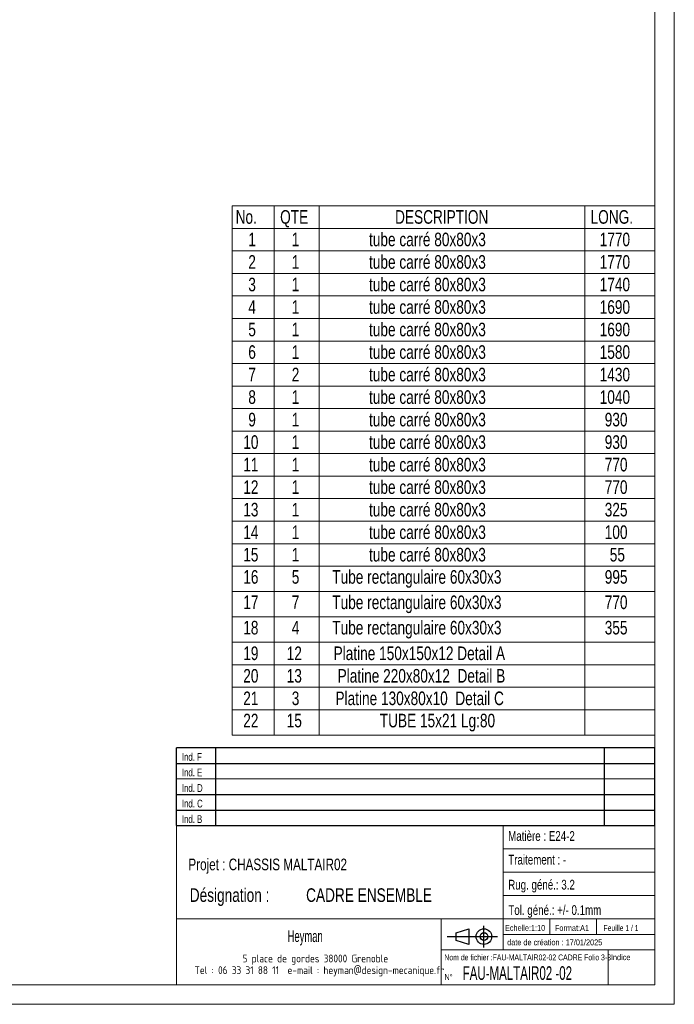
# Model space of a CAD drawing. Header units: millimetres. Extents: x 0 to 841, y 0 to 594.
# Tile 11 of 17: x 673 to 841, y 0 to 253. Entities that reach past the tile are written whole.
import ezdxf

# ---------------------------------------------------------------- set-up
doc = ezdxf.new("R2010")
doc.units = ezdxf.units.MM
doc.layers.add('NOTES', color=6, linetype='Continuous')
doc.styles.add('SLDTEXTSTYLE0', font='TXT', dxfattribs={"width": 0.75})
doc.styles.add('SLDTEXTSTYLE1', font='TXT', dxfattribs={"width": 0.632449})
doc.styles.add('SLDTEXTSTYLE2', font='TXT', dxfattribs={"width": 0.707278})
doc.styles.add('SLDTEXTSTYLE3', font='ISOCP3', dxfattribs={"width": 0.96})
doc.styles.add('SLDTEXTSTYLE4', font='TXT', dxfattribs={"width": 0.605})
doc.styles.add('SLDTEXTSTYLE5', font='TXT', dxfattribs={"width": 0.692308})

# ---------------------------------------------------------------- blocks, each defined once
blk = doc.blocks.new('TAB MODIFS')
for p, q in [((123, 20), (0, 20)), ((0, 0), (0, 20)), ((10, 20), (10, 0)), ((110, 20), (110, 0)), ((123, 0), (123, 20)), ((0, 16), (123, 16)), ((0, 8), (123, 8)), ((0, 4), (123, 4)), ((0, 0), (123, 0))]:
    blk.add_line(p, q)
at = {"color": 7, "linetype": 'Continuous', "lineweight": 18}
blk.add_line((0, 12), (123, 12), dxfattribs=at)
at = {"color": 7}
for tag in ['AUTOATTR0', 'AUTOATTR1', 'AUTOATTR2', 'AUTOATTR3', 'AUTOATTR4', 'AUTOATTR5', 'AUTOATTR6', 'AUTOATTR7', 'AUTOATTR8', 'AUTOATTR9']:
    blk.add_attdef(tag, (0, 0), '', height=1, dxfattribs=at)
at = {"layer": 'NOTES', "color": 211, "char_height": 2, "attachment_point": 1, "style": 'SLDTEXTSTYLE0'}
for s, insert in [('Ind. F', (1.36, 18.66)), ('Ind. E', (1.36, 14.66)), ('Ind. D', (1.36, 10.66)), ('Ind. C', (1.36, 6.66)), ('Ind. B', (1.36, 2.66))]:
    blk.add_mtext(s, dxfattribs=dict(at, insert=insert))
blk = doc.blocks.new('Bloc2')
for p, q in [((9.48, 0), (9.48, 5.6)), ((0, 2.8), (12.98, 2.8)), ((2.32, 3.8), (5.55, 4.8)), ((2.32, 1.8), (2.32, 3.8)), ((5.55, 4.8), (5.55, 0.8)), ((5.55, 0.8), (2.32, 1.8))]:
    blk.add_line(p, q)
for radius in [2, 1]:
    blk.add_circle((9.48, 2.8), radius)
blk = doc.blocks.new('SW_NOTE_1')
at = {"layer": 'NOTES', "color": 0, "char_height": 3.5, "attachment_point": 1, "style": 'SLDTEXTSTYLE0'}
for s, insert in [('Désignation :', (0, 4.51)), ('CADRE ENSEMBLE', (29.93, 4.51))]:
    blk.add_mtext(s, dxfattribs=dict(at, insert=insert))
blk = doc.blocks.new('SW_NOTE_2')
at = {"layer": 'NOTES', "color": 0, "char_height": 2, "attachment_point": 2, "style": 'SLDTEXTSTYLE3'}
for s, insert in [('5 place de gordes 38000 Grenoble', (20.84, 2.58)), ('Tel : 06 33 31 88 11  e-mail : heyman@design-mecanique.fr', (21.9, -0.42))]:
    blk.add_mtext(s, dxfattribs=dict(at, insert=insert))
blk = doc.blocks.new('SW_TABLEANNOTATION_0')
at = {"color": 0, "linetype": 'Continuous', "lineweight": 18}
for p, q in [((0, 0), (0, -136.18)), ((108.68, 0), (0, 0)), ((108.68, -136.18), (108.68, 0)), ((10.8, 0), (10.8, -5.79)), ((22.36, 0), (22.36, -5.79)), ((90.65, 0), (90.65, -5.79)), ((0, -5.79), (108.68, -5.79)), ((10.8, -5.79), (10.8, -136.18)), ((22.36, -5.79), (22.36, -136.18)), ((90.65, -5.79), (90.65, -136.18)), ((0, -11.59), (108.68, -11.59)), ((0, -17.38), (108.68, -17.38)), ((0, -23.18), (108.68, -23.18)), ((0, -28.97), (108.68, -28.97)), ((0, -34.76), (108.68, -34.76)), ((0, -40.56), (108.68, -40.56)), ((0, -46.35), (108.68, -46.35)), ((0, -52.14), (108.68, -52.14)), ((0, -57.94), (108.68, -57.94)), ((0, -63.73), (108.68, -63.73)), ((0, -69.53), (108.68, -69.53)), ((0, -75.32), (108.68, -75.32)), ((0, -81.11), (108.68, -81.11)), ((0, -86.91), (108.68, -86.91)), ((0, -92.7), (108.68, -92.7)), ((0, -99.23), (108.68, -99.23)), ((0, -105.75), (108.68, -105.75)), ((0, -112.28), (108.68, -112.28)), ((0, -118.07), (108.68, -118.07)), ((0, -123.87), (108.68, -123.87)), ((0, -129.66), (108.68, -129.66)), ((0, -136.18), (108.68, -136.18))]:
    blk.add_line(p, q, dxfattribs=at)
at = {"color": 0, "linetype": 'Continuous', "lineweight": 18, "char_height": 3.5, "attachment_point": 1, "style": 'SLDTEXTSTYLE0'}
for s, insert in [('No.', (0.85, -1.09)), ('QTE', (12.3, -1.09)), ('DESCRIPTION', (41.86, -1.09)), ('LONG.', (92.15, -1.09)), ('1', (4.11, -6.88)), ('1', (15.29, -6.88)), ('tube carré 80x80x3', (35.16, -6.88)), ('1770', (94.49, -6.88)), ('2', (4.11, -12.67)), ('tube carré 80x80x3', (35.16, -12.67)), ('1770', (94.49, -12.67)), ('1', (15.29, -12.67)), ('3', (4.11, -18.47)), ('1', (15.29, -18.47)), ('tube carré 80x80x3', (35.16, -18.47)), ('1740', (94.49, -18.47)), ('4', (4.11, -24.26)), ('1', (15.29, -24.26)), ('tube carré 80x80x3', (35.16, -24.26)), ('1690', (94.49, -24.26)), ('5', (4.11, -30.05)), ('1', (15.29, -30.05)), ('tube carré 80x80x3', (35.16, -30.05)), ('1690', (94.49, -30.05)), ('tube carré 80x80x3', (35.16, -35.85)), ('6', (4.11, -35.85)), ('1', (15.29, -35.85)), ('1580', (94.49, -35.85)), ('7', (4.11, -41.64)), ('2', (15.29, -41.64)), ('tube carré 80x80x3', (35.16, -41.64)), ('1430', (94.49, -41.64)), ('8', (4.11, -47.44)), ('1', (15.29, -47.44)), ('tube carré 80x80x3', (35.16, -47.44)), ('1040', (94.49, -47.44)), ('9', (4.11, -53.23)), ('tube carré 80x80x3', (35.16, -53.23)), ('930', (95.79, -53.23)), ('1', (15.29, -53.23)), ('10', (2.81, -59.02)), ('1', (15.29, -59.02)), ('tube carré 80x80x3', (35.16, -59.02)), ('930', (95.79, -59.02)), ('11', (2.81, -64.82)), ('1', (15.29, -64.82)), ('tube carré 80x80x3', (35.16, -64.82)), ('770', (95.79, -64.82)), ('12', (2.81, -70.61)), ('1', (15.29, -70.61)), ('tube carré 80x80x3', (35.16, -70.61)), ('770', (95.79, -70.61)), ('tube carré 80x80x3', (35.16, -76.4)), ('13', (2.81, -76.4)), ('1', (15.29, -76.4)), ('325', (95.79, -76.4)), ('14', (2.81, -82.2)), ('1', (15.29, -82.2)), ('tube carré 80x80x3', (35.16, -82.2)), ('100', (95.79, -82.2)), ('15', (2.81, -87.99)), ('1', (15.29, -87.99)), ('tube carré 80x80x3', (35.16, -87.99)), ('55', (97.08, -87.99)), ('16', (2.81, -93.71)), ('5', (15.29, -93.71)), ('Tube rectangulaire 60x30x3', (25.71, -93.71)), ('995', (95.79, -93.71)), ('17', (2.81, -100.24)), ('7', (15.29, -100.24)), ('Tube rectangulaire 60x30x3', (25.71, -100.24)), ('770', (95.79, -100.24)), ('18', (2.81, -106.77)), ('4', (15.29, -106.77)), ('Tube rectangulaire 60x30x3', (25.71, -106.77)), ('355', (95.79, -106.77)), ('19', (2.81, -113.36)), ('12', (13.99, -113.36)), ('Platine 150x150x12 Detail A', (26.05, -113.36)), ('Platine 220x80x12  Detail B', (27.08, -119.16)), ('20', (2.81, -119.16)), ('13', (13.99, -119.16)), ('21', (2.81, -124.95)), ('3', (15.29, -124.95)), ('Platine 130x80x10  Detail C', (26.53, -124.95)), ('22', (2.81, -130.67)), ('15', (13.99, -130.67)), ('TUBE 15x21 Lg:80', (37.93, -130.67))]:
    blk.add_mtext(s, dxfattribs=dict(at, insert=insert))

msp = doc.modelspace()

# ---------------------------------------------------------------- linework, layer by layer
at = {"lineweight": 18}
for p, q in [((841, 594), (841, 0)), ((836, 589), (836, 5)), ((713, 46), (713, 5)), ((836, 46), (713, 46)), ((797, 46), (797, 14)), ((836, 46), (836, 5)), ((797, 40), (836, 40)), ((797, 34), (836, 34)), ((797, 28), (836, 28)), ((713, 22), (836, 22)), ((781, 22), (781, 5)), ((809, 22), (809, 18)), ((821, 22), (821, 18)), ((797, 18), (836, 18)), ((781, 14), (836, 14)), ((824, 14), (824, 5)), ((836, 5), (5, 5)), ((713, 5), (836, 5)), ((841, 0), (0, 0))]:
    msp.add_line(p, q, dxfattribs=at)

# ---------------------------------------------------------------- block references
msp.add_blockref('SW_TABLEANNOTATION_0', (727.32, 205.43), dxfattribs=at)
for name, p in [('TAB MODIFS', (712.99, 45.99)), ('Bloc2', (782.56, 14.63))]:
    msp.add_blockref(name, p)
at = {"layer": 'NOTES'}
for name, p in [('SW_NOTE_1', (716.37, 25.34)), ('SW_NOTE_2', (727.84, 10.21))]:
    msp.add_blockref(name, p, dxfattribs=at)

# ---------------------------------------------------------------- texts
for s, insert, char_height, attachment_point, style in [('Matière : E24-2', (798.27, 44.56), 2.5, 1, 'SLDTEXTSTYLE0'), ('Traitement : -', (798.3, 38.47), 2.5, 1, 'SLDTEXTSTYLE0'), ('Projet : CHASSIS MALTAIR02', (716.02, 37.49), 3, 1, 'SLDTEXTSTYLE0'), ('Rug. géné.: 3.2', (798.28, 32.03), 2.5, 1, 'SLDTEXTSTYLE0'), ('Tol. géné.: +/- 0.1mm', (798.32, 25.5), 2.5, 1, 'SLDTEXTSTYLE0'), ('Echelle:1:10', (797.45, 20.4), 1.5, 1, 'SLDTEXTSTYLE0'), ('Format:A1', (810.29, 20.38), 1.5, 1, 'SLDTEXTSTYLE0'), ('Feuille 1 / 1', (822.81, 20.38), 1.5, 1, 'SLDTEXTSTYLE5'), ('Heyman', (746.06, 19.03), 3, 2, 'SLDTEXTSTYLE4'), ('date de création : 17/01/2025', (798.01, 16.69), 1.5, 1, 'SLDTEXTSTYLE0'), ('Nom de fichier :FAU-MALTAIR02-02 CADRE Folio 3-3', (781.85, 12.82), 1.5, 1, 'SLDTEXTSTYLE2'), ('Indice', (824.69, 12.86), 1.5, 1, 'SLDTEXTSTYLE0'), ('N°', (781.88, 7.77), 1.5, 1, 'SLDTEXTSTYLE0'), ('FAU-MALTAIR02 -02', (786.57, 9.79), 3.5, 1, 'SLDTEXTSTYLE1')]:
    msp.add_mtext(s, dxfattribs=dict(at, insert=insert, char_height=char_height, attachment_point=attachment_point, style=style))

doc.saveas('drawing.dxf')
